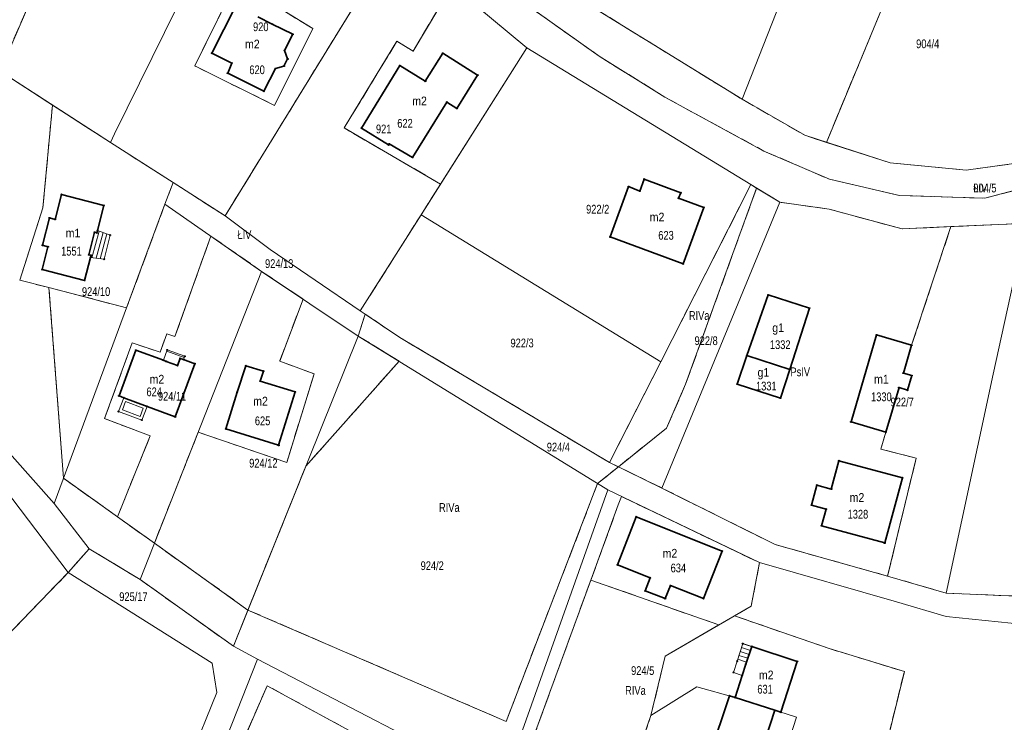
# Model space of a CAD drawing. Header units: metres. Extents: x 7496145 to 7500200, y 5498500 to 5502080.
# Tile 60 of 202: x 7497248 to 7497416, y 5500692 to 5500812. Entities that reach past the tile are written whole.
import ezdxf
from ezdxf.enums import TextEntityAlignment as Align

# ---------------------------------------------------------------- set-up
doc = ezdxf.new("R2010")
doc.units = ezdxf.units.M
doc.header["$MEASUREMENT"] = 0
for name, pattern in [('2.25_0.75', [3, 2.25, -0.75]), ('219-1000', [0]), ('egug-1000', [0])]:
    doc.linetypes.add(name, pattern=pattern)
doc.layers.get('0').update_dxf_attribs({"color": 2, "linetype": 'CONTINUOUS', "lineweight": 5})
for name, color, linetype in [('209-oznaczenie konturu klasyfikacyjnego', 7, 'CONTINUOUS'), ('211-numer działki ewidencyjnej', 7, 'CONTINUOUS'), ('217-kontur klasyfikacyjny', 7, 'CONTINUOUS'), ('218-kontur użytku gruntowego', 7, 'CONTINUOUS'), ('219-działka ewidencyjna', 7, 'CONTINUOUS'), ('312-budynek ewidencyjny', 7, 'CONTINUOUS'), ('312-oznaczenie budynku ewidencyjnego', 7, 'CONTINUOUS'), ('312-oznaczenie budynku ewidencyjnego-Atr117', 7, 'CONTINUOUS'), ('352-schody', 7, 'CONTINUOUS'), ('Punkt budynku', 7, 'CONTINUOUS'), ('taras', 7, 'CONTINUOUS')]:
    doc.layers.add(name, color=color, linetype=linetype)
doc.styles.get("Standard").update_dxf_attribs({"font": 'Working1250', "width": 0.75})

# ---------------------------------------------------------------- blocks, each defined once
blk = doc.blocks.new('PUNKTBUD')
at = {"color": 0}
blk.add_circle((0, 0), 0.09, dxfattribs=at)

msp = doc.modelspace()

# ---------------------------------------------------------------- linework, layer by layer
at = {"layer": '217-kontur klasyfikacyjny', "color": 3, "linetype": '2.25_0.75', "lineweight": 18, "flags": 128}
for points in [[(7497386.1, 5500791.29), (7497415.88, 5500863.5)], [(7497244.72, 5500803.48), (7497256.35, 5500830.33)], [(7497283.23, 5500778.7), (7497312.4, 5500826.18)], [(7497278.04, 5500804.37), (7497285.89, 5500820.3)], [(7497336.24, 5500820.52), (7497371.64, 5500798.67)], [(7497315.38, 5500806.92), (7497322.06, 5500818.13)], [(7497333.88, 5500815.5), (7497347.18, 5500806.05)], [(7497293.38, 5500813.74), (7497298.21, 5500810.75)], [(7497298.21, 5500810.75), (7497291.68, 5500797.61)], [(7497303.58, 5500793.75), (7497312.62, 5500808.58)], [(7497312.62, 5500808.58), (7497315.38, 5500806.92)], [(7497347.18, 5500806.05), (7497358.41, 5500799.05)], [(7497291.68, 5500797.61), (7497278.04, 5500804.37)], [(7497244.72, 5500803.48), (7497253.71, 5500797.67)], [(7497358.41, 5500799.05), (7497375.38, 5500789.81)], [(7497252.06, 5500780.09), (7497253.71, 5500797.67)], [(7497253.71, 5500797.67), (7497263.62, 5500791.26)], [(7497371.64, 5500798.67), (7497382.37, 5500792.5)], [(7497320.09, 5500784.15), (7497303.58, 5500793.75)], [(7497382.37, 5500792.5), (7497386.1, 5500791.29)], [(7497413.19, 5500781.73), (7497455.06, 5500792.78)], [(7497263.62, 5500791.26), (7497274.33, 5500784.44)], [(7497397, 5500787.77), (7497386.1, 5500791.29)], [(7497375.38, 5500789.81), (7497386.6, 5500784.98)], [(7497410, 5500786.53), (7497397, 5500787.77)], [(7497423.04, 5500788.35), (7497410, 5500786.53)], [(7497274.33, 5500784.44), (7497272.94, 5500780.69)], [(7497274.33, 5500784.44), (7497283.23, 5500778.7)], [(7497316.78, 5500778.91), (7497320.09, 5500784.15)], [(7497373.16, 5500784.06), (7497357.73, 5500753.71)], [(7497374.13, 5500783.47), (7497373.16, 5500784.06)], [(7497386.6, 5500784.98), (7497398.55, 5500782.21)], [(7497361.99, 5500749.89), (7497374.13, 5500783.47)], [(7497378.08, 5500781.06), (7497374.13, 5500783.47)], [(7497398.55, 5500782.21), (7497413.19, 5500781.73)], [(7497272.94, 5500780.69), (7497266.39, 5500762.99)], [(7497386.52, 5500779.86), (7497378.08, 5500781.06)], [(7497248.1, 5500767.73), (7497252.06, 5500780.09)], [(7497306.35, 5500762.47), (7497316.78, 5500778.91)], [(7497399.04, 5500776.47), (7497386.52, 5500779.86)], [(7497415.48, 5500777.25), (7497407.37, 5500776.87)], [(7497425.97, 5500777.7), (7497415.48, 5500777.25)], [(7497407.37, 5500776.87), (7497399.04, 5500776.47)], [(7497400.64, 5500756.56), (7497407.37, 5500776.87)], [(7497274.65, 5500758.05), (7497280.8, 5500775.24)], [(7497280.8, 5500775.24), (7497289.48, 5500769.22)], [(7497289.48, 5500769.22), (7497296.56, 5500764.47)], [(7497253.1, 5500766.43), (7497248.1, 5500767.73)], [(7497255.59, 5500733.82), (7497253.1, 5500766.43)], [(7497266.39, 5500762.99), (7497253.1, 5500766.43)], [(7497296.56, 5500764.47), (7497292.59, 5500753.87)], [(7497307.18, 5500761.91), (7497306.35, 5500762.47)], [(7497307.18, 5500761.91), (7497306, 5500758.14)], [(7497313.12, 5500757.9), (7497307.18, 5500761.91)], [(7497262.6, 5500744.01), (7497267.36, 5500756.98)], [(7497267.36, 5500756.98), (7497272.11, 5500755.39)], [(7497272.11, 5500755.39), (7497273.25, 5500758.5)], [(7497273.25, 5500758.5), (7497274.65, 5500758.05)], [(7497306, 5500758.14), (7497312.98, 5500753.84)], [(7497348.96, 5500736.51), (7497313.12, 5500757.9)], [(7497399.23, 5500751.81), (7497400.64, 5500756.56)], [(7497292.59, 5500753.87), (7497298.45, 5500751.66)], [(7497312.98, 5500753.84), (7497297.05, 5500735.9)], [(7497357.73, 5500753.71), (7497348.96, 5500736.51)], [(7497298.45, 5500751.66), (7497293.76, 5500736.49)], [(7497400.67, 5500751.38), (7497399.23, 5500751.81)], [(7497399.93, 5500748.89), (7497400.67, 5500751.38)], [(7497358.73, 5500742.38), (7497361.99, 5500749.89)], [(7497396.23, 5500741.69), (7497398.49, 5500749.32)], [(7497398.49, 5500749.32), (7497399.93, 5500748.89)], [(7497270.43, 5500741.09), (7497262.6, 5500744.01)], [(7497350.49, 5500735.76), (7497358.73, 5500742.38)], [(7497264.82, 5500727.22), (7497270.43, 5500741.09)], [(7497278.63, 5500741.71), (7497271.14, 5500722.7)], [(7497293.76, 5500736.49), (7497278.63, 5500741.71)], [(7497395.37, 5500738.81), (7497396.23, 5500741.69)], [(7497401.41, 5500737.23), (7497395.37, 5500738.81)], [(7497396.54, 5500717.07), (7497401.41, 5500737.23)], [(7497297.05, 5500735.9), (7497287.14, 5500711.26)], [(7497346.94, 5500732.9), (7497350.49, 5500735.76)], [(7497350.49, 5500735.76), (7497348.96, 5500736.51)], [(7497350.49, 5500735.76), (7497357.94, 5500732.14)], [(7497264.82, 5500727.22), (7497255.59, 5500733.82)], [(7497331.28, 5500692.2), (7497346.94, 5500732.9)], [(7497357.94, 5500732.14), (7497377.31, 5500722.47)], [(7497350.48, 5500729.26), (7497351.02, 5500730.7)], [(7497351.02, 5500730.7), (7497368.97, 5500722.09)], [(7497345.78, 5500716.38), (7497350.48, 5500729.26)], [(7497271.14, 5500722.7), (7497264.82, 5500727.22)], [(7497259.97, 5500721.75), (7497256.39, 5500717.67)], [(7497268.69, 5500716.49), (7497259.97, 5500721.75)], [(7497287.14, 5500711.26), (7497271.14, 5500722.7)], [(7497368.97, 5500722.09), (7497374.63, 5500719.38)], [(7497377.31, 5500722.47), (7497396.54, 5500717.07)], [(7497374.63, 5500719.38), (7497373.2, 5500711.91)], [(7497256.39, 5500717.67), (7497223.17, 5500683.29)], [(7497396.54, 5500717.07), (7497406.58, 5500714.15)], [(7497284.65, 5500705.07), (7497268.69, 5500716.49)], [(7497345.78, 5500716.38), (7497333.6, 5500683.02)], [(7497364.7, 5500709.76), (7497345.78, 5500716.38)], [(7497406.58, 5500714.15), (7497428.01, 5500713.26)], [(7497373.2, 5500711.91), (7497370.38, 5500710.27)], [(7497287.14, 5500711.26), (7497284.65, 5500705.07)], [(7497287.14, 5500711.26), (7497331.28, 5500692.2)], [(7497370.38, 5500710.27), (7497367.69, 5500708.71)], [(7497386.57, 5500704.67), (7497370.38, 5500710.27)], [(7497358.48, 5500703.36), (7497367.69, 5500708.71)], [(7497367.69, 5500708.71), (7497364.7, 5500709.76)], [(7497356.06, 5500693.22), (7497358.48, 5500703.36)], [(7497399.4, 5500700.73), (7497386.57, 5500704.67)], [(7497395.24, 5500683.84), (7497399.4, 5500700.73)], [(7497290.42, 5500698.31), (7497278.69, 5500671.24)], [(7497369.69, 5500655.1), (7497290.42, 5500698.31)], [(7497349.83, 5500675.14), (7497356.06, 5500693.22)]]:
    msp.add_lwpolyline(points, dxfattribs=at)
at = {"layer": '218-kontur użytku gruntowego', "color": 3, "linetype": 'egug-1000', "lineweight": 18, "flags": 128}
for points in [[(7497415.88, 5500863.5), (7497386.1, 5500791.29)], [(7497256.35, 5500830.33), (7497244.72, 5500803.48)], [(7497283.23, 5500778.7), (7497312.4, 5500826.18)], [(7497285.89, 5500820.3), (7497278.04, 5500804.37)], [(7497371.64, 5500798.67), (7497336.24, 5500820.52)], [(7497322.06, 5500818.13), (7497315.38, 5500806.92)], [(7497334.83, 5500807.49), (7497322.06, 5500818.13)], [(7497333.88, 5500815.5), (7497347.18, 5500806.05)], [(7497298.21, 5500810.75), (7497293.38, 5500813.74)], [(7497291.68, 5500797.61), (7497298.21, 5500810.75)], [(7497312.62, 5500808.58), (7497303.58, 5500793.75)], [(7497315.38, 5500806.92), (7497312.62, 5500808.58)], [(7497334.83, 5500807.49), (7497320.09, 5500784.15)], [(7497373.16, 5500784.06), (7497334.83, 5500807.49)], [(7497347.18, 5500806.05), (7497358.41, 5500799.05)], [(7497278.04, 5500804.37), (7497291.68, 5500797.61)], [(7497244.72, 5500803.48), (7497253.71, 5500797.67)], [(7497358.41, 5500799.05), (7497375.38, 5500789.81)], [(7497253.71, 5500797.67), (7497252.06, 5500780.09)], [(7497253.71, 5500797.67), (7497263.62, 5500791.26)], [(7497382.37, 5500792.5), (7497371.64, 5500798.67)], [(7497303.58, 5500793.75), (7497320.09, 5500784.15)], [(7497386.1, 5500791.29), (7497382.37, 5500792.5)], [(7497413.19, 5500781.73), (7497455.06, 5500792.78)], [(7497263.62, 5500791.26), (7497274.33, 5500784.44)], [(7497386.1, 5500791.29), (7497397, 5500787.77)], [(7497375.38, 5500789.81), (7497386.6, 5500784.98)], [(7497397, 5500787.77), (7497410, 5500786.53)], [(7497410, 5500786.53), (7497423.04, 5500788.35)], [(7497272.94, 5500780.69), (7497274.33, 5500784.44)], [(7497274.33, 5500784.44), (7497283.23, 5500778.7)], [(7497320.09, 5500784.15), (7497316.78, 5500778.91)], [(7497373.16, 5500784.06), (7497357.73, 5500753.71)], [(7497374.13, 5500783.47), (7497373.16, 5500784.06)], [(7497386.6, 5500784.98), (7497398.55, 5500782.21)], [(7497361.99, 5500749.89), (7497374.13, 5500783.47)], [(7497378.08, 5500781.06), (7497374.13, 5500783.47)], [(7497398.55, 5500782.21), (7497413.19, 5500781.73)], [(7497266.39, 5500762.99), (7497272.94, 5500780.69)], [(7497386.52, 5500779.86), (7497378.08, 5500781.06)], [(7497252.06, 5500780.09), (7497248.1, 5500767.73)], [(7497316.78, 5500778.91), (7497306.35, 5500762.47)], [(7497399.04, 5500776.47), (7497386.52, 5500779.86)], [(7497415.48, 5500777.25), (7497407.37, 5500776.87)], [(7497425.97, 5500777.7), (7497415.48, 5500777.25)], [(7497407.37, 5500776.87), (7497399.04, 5500776.47)], [(7497407.37, 5500776.87), (7497400.64, 5500756.56)], [(7497274.65, 5500758.05), (7497280.8, 5500775.24)], [(7497280.8, 5500775.24), (7497289.48, 5500769.22)], [(7497289.48, 5500769.22), (7497296.56, 5500764.47)], [(7497248.1, 5500767.73), (7497253.1, 5500766.43)], [(7497253.1, 5500766.43), (7497266.39, 5500762.99)], [(7497255.59, 5500733.82), (7497253.1, 5500766.43)], [(7497296.56, 5500764.47), (7497292.59, 5500753.87)], [(7497306.35, 5500762.47), (7497307.18, 5500761.91)], [(7497307.18, 5500761.91), (7497306, 5500758.14)], [(7497307.18, 5500761.91), (7497313.12, 5500757.9)], [(7497262.6, 5500744.01), (7497267.36, 5500756.98)], [(7497267.36, 5500756.98), (7497272.11, 5500755.39)], [(7497272.11, 5500755.39), (7497273.25, 5500758.5)], [(7497273.25, 5500758.5), (7497274.65, 5500758.05)], [(7497306, 5500758.14), (7497312.98, 5500753.84)], [(7497313.12, 5500757.9), (7497348.96, 5500736.51)], [(7497400.64, 5500756.56), (7497399.23, 5500751.81)], [(7497292.59, 5500753.87), (7497298.45, 5500751.66)], [(7497312.98, 5500753.84), (7497297.05, 5500735.9)], [(7497357.73, 5500753.71), (7497348.96, 5500736.51)], [(7497298.45, 5500751.66), (7497293.76, 5500736.49)], [(7497399.23, 5500751.81), (7497400.67, 5500751.38)], [(7497400.67, 5500751.38), (7497399.93, 5500748.89)], [(7497358.73, 5500742.38), (7497361.99, 5500749.89)], [(7497398.49, 5500749.32), (7497396.23, 5500741.69)], [(7497399.93, 5500748.89), (7497398.49, 5500749.32)], [(7497270.43, 5500741.09), (7497262.6, 5500744.01)], [(7497350.49, 5500735.76), (7497358.73, 5500742.38)], [(7497264.82, 5500727.22), (7497270.43, 5500741.09)], [(7497278.63, 5500741.71), (7497271.14, 5500722.7)], [(7497293.76, 5500736.49), (7497278.63, 5500741.71)], [(7497396.23, 5500741.69), (7497395.37, 5500738.81)], [(7497395.37, 5500738.81), (7497401.41, 5500737.23)], [(7497401.41, 5500737.23), (7497396.54, 5500717.07)], [(7497297.05, 5500735.9), (7497287.14, 5500711.26)], [(7497346.94, 5500732.9), (7497350.49, 5500735.76)], [(7497348.96, 5500736.51), (7497350.49, 5500735.76)], [(7497350.49, 5500735.76), (7497357.94, 5500732.14)], [(7497264.82, 5500727.22), (7497255.59, 5500733.82)], [(7497331.28, 5500692.2), (7497346.94, 5500732.9)], [(7497357.94, 5500732.14), (7497377.31, 5500722.47)], [(7497351.02, 5500730.7), (7497350.48, 5500729.26)], [(7497368.97, 5500722.09), (7497351.02, 5500730.7)], [(7497350.48, 5500729.26), (7497345.78, 5500716.38)], [(7497271.14, 5500722.7), (7497264.82, 5500727.22)], [(7497259.97, 5500721.75), (7497256.39, 5500717.67)], [(7497268.69, 5500716.49), (7497259.97, 5500721.75)], [(7497287.14, 5500711.26), (7497271.14, 5500722.7)], [(7497374.63, 5500719.38), (7497368.97, 5500722.09)], [(7497377.31, 5500722.47), (7497396.54, 5500717.07)], [(7497373.2, 5500711.91), (7497374.63, 5500719.38)], [(7497256.39, 5500717.67), (7497223.17, 5500683.29)], [(7497396.54, 5500717.07), (7497406.58, 5500714.15)], [(7497284.65, 5500705.07), (7497268.69, 5500716.49)], [(7497345.78, 5500716.38), (7497333.6, 5500683.02)], [(7497364.7, 5500709.76), (7497345.78, 5500716.38)], [(7497406.58, 5500714.15), (7497428.01, 5500713.26)], [(7497370.38, 5500710.27), (7497373.2, 5500711.91)], [(7497287.14, 5500711.26), (7497284.65, 5500705.07)], [(7497287.14, 5500711.26), (7497331.28, 5500692.2)], [(7497370.38, 5500710.27), (7497367.69, 5500708.71)], [(7497386.57, 5500704.67), (7497370.38, 5500710.27)], [(7497367.69, 5500708.71), (7497358.48, 5500703.36)], [(7497367.69, 5500708.71), (7497364.7, 5500709.76)], [(7497358.48, 5500703.36), (7497356.06, 5500693.22)], [(7497399.4, 5500700.73), (7497386.57, 5500704.67)], [(7497395.24, 5500683.84), (7497399.4, 5500700.73)], [(7497290.42, 5500698.31), (7497278.69, 5500671.24)], [(7497369.69, 5500655.1), (7497290.42, 5500698.31)], [(7497356.06, 5500693.22), (7497349.83, 5500675.14)]]:
    msp.add_lwpolyline(points, dxfattribs=at)
at = {"layer": '219-działka ewidencyjna', "color": 3, "linetype": '219-1000', "lineweight": 18, "flags": 128}
for points in [[(7497264.34, 5500792.76), (7497290.02, 5500844.94)], [(7497371.64, 5500798.67), (7497383.29, 5500828.26)], [(7497283.23, 5500778.7), (7497312.4, 5500826.18)], [(7497312.4, 5500826.18), (7497334.83, 5500807.49)], [(7497336.24, 5500820.52), (7497371.64, 5500798.67)], [(7497333.88, 5500815.5), (7497347.18, 5500806.05)], [(7497316.78, 5500778.91), (7497334.83, 5500807.49)], [(7497334.83, 5500807.49), (7497373.16, 5500784.06)], [(7497347.18, 5500806.05), (7497358.41, 5500799.05)], [(7497244.72, 5500803.48), (7497263.62, 5500791.26)], [(7497358.41, 5500799.05), (7497375.38, 5500789.81)], [(7497371.64, 5500798.67), (7497382.37, 5500792.5)], [(7497263.62, 5500791.26), (7497264.34, 5500792.76)], [(7497382.37, 5500792.5), (7497397, 5500787.77)], [(7497413.19, 5500781.73), (7497455.06, 5500792.78)], [(7497263.62, 5500791.26), (7497274.33, 5500784.44)], [(7497375.38, 5500789.81), (7497386.6, 5500784.98)], [(7497397, 5500787.77), (7497410, 5500786.53)], [(7497410, 5500786.53), (7497423.04, 5500788.35)], [(7497272.94, 5500780.69), (7497274.33, 5500784.44)], [(7497274.33, 5500784.44), (7497283.23, 5500778.7)], [(7497357.73, 5500753.71), (7497373.16, 5500784.06)], [(7497373.16, 5500784.06), (7497378.08, 5500781.06)], [(7497386.6, 5500784.98), (7497398.55, 5500782.21)], [(7497398.55, 5500782.21), (7497413.19, 5500781.73)], [(7497254, 5500729.51), (7497272.94, 5500780.69)], [(7497289.48, 5500769.22), (7497272.94, 5500780.69)], [(7497357.94, 5500732.14), (7497378.08, 5500781.06)], [(7497378.08, 5500781.06), (7497386.52, 5500779.86)], [(7497306.35, 5500762.47), (7497316.78, 5500778.91)], [(7497316.78, 5500778.91), (7497357.73, 5500753.71)], [(7497386.52, 5500779.86), (7497399.04, 5500776.47)], [(7497290.95, 5500772.94), (7497283.23, 5500778.7)], [(7497399.04, 5500776.47), (7497415.48, 5500777.25)], [(7497415.48, 5500777.25), (7497425.97, 5500777.7)], [(7497290.95, 5500772.94), (7497306.35, 5500762.47)], [(7497414.58, 5500751.6), (7497418.96, 5500771.63)], [(7497268.69, 5500716.49), (7497289.48, 5500769.22)], [(7497289.48, 5500769.22), (7497306, 5500758.14)], [(7497306.35, 5500762.47), (7497307.18, 5500761.91)], [(7497306, 5500758.14), (7497307.18, 5500761.91)], [(7497307.18, 5500761.91), (7497313.12, 5500757.9)], [(7497284.65, 5500705.07), (7497306, 5500758.14)], [(7497306, 5500758.14), (7497348.69, 5500731.82)], [(7497313.12, 5500757.9), (7497348.96, 5500736.51)], [(7497348.96, 5500736.51), (7497357.73, 5500753.71)], [(7497230.45, 5500751.85), (7497256.39, 5500717.67)], [(7497406.58, 5500714.15), (7497414.58, 5500751.6)], [(7497254, 5500729.51), (7497243.14, 5500741.65)], [(7497348.96, 5500736.51), (7497357.94, 5500732.14)], [(7497330.7, 5500681.06), (7497348.69, 5500731.82)], [(7497348.69, 5500731.82), (7497374.63, 5500719.38)], [(7497377.31, 5500722.47), (7497357.94, 5500732.14)], [(7497254, 5500729.51), (7497259.97, 5500721.75)], [(7497268.69, 5500716.49), (7497259.97, 5500721.75)], [(7497377.31, 5500722.47), (7497396.54, 5500717.07)], [(7497373.2, 5500711.91), (7497374.63, 5500719.38)], [(7497374.63, 5500719.38), (7497398.06, 5500712.66)], [(7497256.39, 5500717.67), (7497281.01, 5500702.15)], [(7497396.54, 5500717.07), (7497406.58, 5500714.15)], [(7497268.69, 5500716.49), (7497284.65, 5500705.07)], [(7497406.58, 5500714.15), (7497428.01, 5500713.26)], [(7497358.48, 5500703.36), (7497373.2, 5500711.91)], [(7497398.06, 5500712.66), (7497406.53, 5500710.18)], [(7497406.53, 5500710.18), (7497431.02, 5500707.66)], [(7497284.65, 5500705.07), (7497288.8, 5500702.88)], [(7497356.06, 5500693.22), (7497358.48, 5500703.36)], [(7497276.66, 5500672.25), (7497288.8, 5500702.88)], [(7497281.01, 5500702.15), (7497281.81, 5500697.15)], [(7497288.8, 5500702.88), (7497330.7, 5500681.06)], [(7497356.06, 5500693.22), (7497363.91, 5500698.12)], [(7497363.91, 5500698.12), (7497370.45, 5500696.28)], [(7497272.6, 5500674.35), (7497281.81, 5500697.15)], [(7497370.45, 5500696.28), (7497380.93, 5500692.93)], [(7497348.57, 5500671.48), (7497356.06, 5500693.22)], [(7497370.52, 5500660.56), (7497380.93, 5500692.93)]]:
    msp.add_lwpolyline(points, dxfattribs=at)
at = {"layer": '312-budynek ewidencyjny', "color": 7, "linetype": 'Continuous', "lineweight": 35, "flags": 128}
for points in [[(7497280.98, 5500806.55), (7497285.06, 5500814.68)], [(7497288.83, 5500812.78), (7497291.3, 5500811.54)], [(7497291.3, 5500811.54), (7497294.79, 5500809.78)], [(7497294.79, 5500809.78), (7497293.39, 5500807)], [(7497284.38, 5500804.84), (7497280.98, 5500806.55)], [(7497293.39, 5500807), (7497293.93, 5500805.56)], [(7497317.47, 5500801.76), (7497320.46, 5500806.53)], [(7497320.46, 5500806.53), (7497326.42, 5500802.8)], [(7497283.67, 5500803.11), (7497284.38, 5500804.84)], [(7497293.3, 5500804.35), (7497291.85, 5500803.91)], [(7497293.93, 5500805.56), (7497293.3, 5500804.35)], [(7497306.54, 5500793.7), (7497313.1, 5500804.43)], [(7497313.1, 5500804.43), (7497317.47, 5500801.76)], [(7497289.86, 5500800.04), (7497283.67, 5500803.11)], [(7497291.85, 5500803.91), (7497289.86, 5500800.04)], [(7497326.42, 5500802.8), (7497322.86, 5500797.11)], [(7497321.15, 5500798.18), (7497315.3, 5500788.71)], [(7497322.86, 5500797.11), (7497321.15, 5500798.18)], [(7497311.2, 5500790.85), (7497306.54, 5500793.7)], [(7497311.3, 5500791.02), (7497311.2, 5500790.85)], [(7497315.3, 5500788.71), (7497311.3, 5500791.02)], [(7497354.15, 5500782.95), (7497354.91, 5500785.01)], [(7497354.91, 5500785.01), (7497361.15, 5500782.67)], [(7497254.15, 5500778.11), (7497255.24, 5500782.37)], [(7497255.24, 5500782.37), (7497262.5, 5500780.5)], [(7497349.11, 5500775.1), (7497352.25, 5500783.73)], [(7497352.25, 5500783.73), (7497354.15, 5500782.95)], [(7497361.15, 5500782.67), (7497360.8, 5500781.72)], [(7497262.5, 5500780.5), (7497261.39, 5500776.2)], [(7497360.8, 5500781.72), (7497365.11, 5500780.14)], [(7497365.11, 5500780.14), (7497361.58, 5500770.5)], [(7497251.99, 5500773.67), (7497253.2, 5500778.35)], [(7497253.2, 5500778.35), (7497254.15, 5500778.11)], [(7497260.9, 5500775.91), (7497259.91, 5500772.06)], [(7497261.29, 5500775.81), (7497260.9, 5500775.91)], [(7497261.39, 5500776.2), (7497261.29, 5500775.81)], [(7497361.58, 5500770.5), (7497349.11, 5500775.1)], [(7497251.94, 5500769.53), (7497252.94, 5500773.43)], [(7497252.94, 5500773.43), (7497251.99, 5500773.67)], [(7497260.2, 5500771.57), (7497259.19, 5500767.66)], [(7497259.91, 5500772.06), (7497260.3, 5500771.96)], [(7497260.3, 5500771.96), (7497260.2, 5500771.57)], [(7497259.19, 5500767.66), (7497251.94, 5500769.53)], [(7497372.45, 5500754.83), (7497376.09, 5500765.19)], [(7497376.09, 5500765.19), (7497383.18, 5500762.9)], [(7497383.18, 5500762.9), (7497379.81, 5500752.45)], [(7497390.28, 5500743.45), (7497394.65, 5500758.34)], [(7497394.65, 5500758.34), (7497400.64, 5500756.56)], [(7497265.09, 5500747.9), (7497267.96, 5500755.72)], [(7497267.96, 5500755.72), (7497272.67, 5500754)], [(7497400.64, 5500756.56), (7497399.23, 5500751.81)], [(7497272.67, 5500754), (7497273.14, 5500753.82)], [(7497273.14, 5500753.82), (7497275.11, 5500753.1)], [(7497275.11, 5500753.1), (7497275.56, 5500754.33)], [(7497275.56, 5500754.33), (7497276.12, 5500754.12)], [(7497276.12, 5500754.12), (7497278.04, 5500753.42)], [(7497370.79, 5500749.93), (7497372.45, 5500754.83)], [(7497372.45, 5500754.83), (7497379.81, 5500752.45)], [(7497379.81, 5500752.45), (7497372.45, 5500754.83)], [(7497278.04, 5500753.42), (7497274.69, 5500744.3)], [(7497285.3, 5500748.55), (7497286.79, 5500753.06)], [(7497286.79, 5500753.06), (7497289.78, 5500752.14)], [(7497289.78, 5500752.14), (7497289.25, 5500750.44)], [(7497379.81, 5500752.45), (7497378.22, 5500747.53)], [(7497289.25, 5500750.44), (7497295.22, 5500748.59)], [(7497399.23, 5500751.81), (7497400.67, 5500751.38)], [(7497400.67, 5500751.38), (7497399.93, 5500748.89)], [(7497283.35, 5500742.25), (7497285.3, 5500748.55)], [(7497295.22, 5500748.59), (7497292.39, 5500739.45)], [(7497378.22, 5500747.53), (7497370.79, 5500749.93)], [(7497398.49, 5500749.32), (7497396.23, 5500741.69)], [(7497399.93, 5500748.89), (7497398.49, 5500749.32)], [(7497265.9, 5500747.59), (7497265.09, 5500747.9)], [(7497269.88, 5500746.1), (7497265.9, 5500747.59)], [(7497274.69, 5500744.3), (7497269.88, 5500746.1)], [(7497396.23, 5500741.69), (7497390.28, 5500743.45)], [(7497292.39, 5500739.45), (7497283.35, 5500742.25)], [(7497386.91, 5500731.97), (7497388.22, 5500736.8)], [(7497388.22, 5500736.8), (7497399.1, 5500733.89)], [(7497399.1, 5500733.89), (7497396.04, 5500722.74)], [(7497383.5, 5500729.23), (7497384.43, 5500732.64)], [(7497384.43, 5500732.64), (7497386.91, 5500731.97)], [(7497386.01, 5500728.54), (7497383.5, 5500729.23)], [(7497385.24, 5500725.68), (7497386.01, 5500728.54)], [(7497350.36, 5500718.98), (7497353.53, 5500727.23)], [(7497353.53, 5500727.23), (7497368.25, 5500721.35)], [(7497396.04, 5500722.74), (7497385.24, 5500725.68)], [(7497368.25, 5500721.35), (7497365.07, 5500713.22)], [(7497355.94, 5500716.79), (7497350.36, 5500718.98)], [(7497355.07, 5500714.55), (7497355.94, 5500716.79)], [(7497359.39, 5500715.44), (7497358.51, 5500713.21)], [(7497365.07, 5500713.22), (7497359.39, 5500715.44)], [(7497358.51, 5500713.21), (7497355.07, 5500714.55)], [(7497372.31, 5500702.01), (7497373.29, 5500705.02)], [(7497373.29, 5500705.02), (7497381.09, 5500702.48)], [(7497371.68, 5500700.08), (7497372.31, 5500702.01)], [(7497381.09, 5500702.48), (7497378.25, 5500693.78)], [(7497370.45, 5500696.28), (7497371.68, 5500700.08)], [(7497366.1, 5500686.39), (7497369.5, 5500696.59)], [(7497369.5, 5500696.59), (7497370.45, 5500696.28)], [(7497370.45, 5500696.28), (7497377.24, 5500694.11)], [(7497377.24, 5500694.11), (7497370.45, 5500696.28)], [(7497377.24, 5500694.11), (7497373.9, 5500683.8)], [(7497378.25, 5500693.78), (7497377.24, 5500694.11)]]:
    msp.add_lwpolyline(points, dxfattribs=at)
at = {"layer": '352-schody', "color": 7, "linetype": 'Continuous', "lineweight": 18, "flags": 128}
for points in [[(7497259.91, 5500772.06), (7497260.9, 5500775.91), (7497261.29, 5500775.81), (7497261.39, 5500776.2), (7497263.56, 5500775.43), (7497262.55, 5500771.29), (7497260.2, 5500771.57), (7497260.3, 5500771.96)], [(7497259.91, 5500772.06), (7497260.9, 5500775.91), (7497261.29, 5500775.81), (7497261.39, 5500776.2), (7497263.56, 5500775.43), (7497262.55, 5500771.29), (7497260.2, 5500771.57), (7497260.3, 5500771.96)], [(7497273.32, 5500755.78), (7497276.33, 5500754.68), (7497276.12, 5500754.12), (7497275.56, 5500754.33), (7497275.11, 5500753.1), (7497273.14, 5500753.82), (7497272.67, 5500754)], [(7497273.32, 5500755.78), (7497276.33, 5500754.68), (7497276.12, 5500754.12), (7497275.56, 5500754.33), (7497275.11, 5500753.1), (7497273.14, 5500753.82), (7497272.67, 5500754)], [(7497370.16, 5500700.58), (7497370.79, 5500702.5), (7497371.77, 5500705.51), (7497373.29, 5500705.02), (7497372.31, 5500702.01), (7497371.68, 5500700.08)], [(7497370.16, 5500700.58), (7497370.79, 5500702.5), (7497371.77, 5500705.51), (7497373.29, 5500705.02), (7497372.31, 5500702.01), (7497371.68, 5500700.08)]]:
    msp.add_lwpolyline(points, close=True, dxfattribs=at)
for points in [[(7497260.46, 5500771.54), (7497261.71, 5500776.09)], [(7497261.16, 5500771.46), (7497262.37, 5500775.85)], [(7497261.86, 5500771.37), (7497263.03, 5500775.62)], [(7497276.24, 5500754.45), (7497273.24, 5500755.57)], [(7497373.07, 5500704.33), (7497371.55, 5500704.83)], [(7497373.28, 5500705), (7497371.76, 5500705.5)], [(7497372.63, 5500703), (7497371.12, 5500703.5)], [(7497372.85, 5500703.67), (7497371.33, 5500704.16)], [(7497372.42, 5500702.34), (7497370.9, 5500702.83)]]:
    msp.add_lwpolyline(points, dxfattribs=at)
at = {"layer": 'taras', "color": 0, "lineweight": 18}
for p, q in [((7497265.02, 5500745.24), (7497265.9, 5500747.59)), ((7497265.66, 5500745.53), (7497266.19, 5500746.95)), ((7497265.9, 5500747.59), (7497269.88, 5500746.1)), ((7497266.19, 5500746.95), (7497269.24, 5500745.81)), ((7497269, 5500743.76), (7497265.02, 5500745.24)), ((7497268.71, 5500744.4), (7497265.66, 5500745.53)), ((7497269.24, 5500745.81), (7497268.71, 5500744.4)), ((7497269.88, 5500746.1), (7497269, 5500743.76))]:
    msp.add_line(p, q, dxfattribs=at)

# ---------------------------------------------------------------- block references
at = {"layer": 'Punkt budynku', "color": 5, "linetype": 'Continuous', "lineweight": 13}
for p in [(7497291.3, 5500811.54), (7497294.79, 5500809.78), (7497280.98, 5500806.55), (7497293.39, 5500807), (7497320.46, 5500806.53), (7497284.38, 5500804.84), (7497293.3, 5500804.35), (7497293.93, 5500805.56), (7497313.1, 5500804.43), (7497283.67, 5500803.11), (7497291.85, 5500803.91), (7497326.42, 5500802.8), (7497317.47, 5500801.76), (7497289.86, 5500800.04), (7497321.15, 5500798.18), (7497322.86, 5500797.11), (7497306.54, 5500793.7), (7497311.2, 5500790.85), (7497311.3, 5500791.02), (7497315.3, 5500788.71), (7497354.91, 5500785.01), (7497255.24, 5500782.37), (7497352.25, 5500783.73), (7497354.15, 5500782.95), (7497361.15, 5500782.67), (7497262.5, 5500780.5), (7497360.8, 5500781.72), (7497365.11, 5500780.14), (7497253.2, 5500778.35), (7497254.15, 5500778.11), (7497260.9, 5500775.91), (7497261.29, 5500775.81), (7497261.39, 5500776.2), (7497263.56, 5500775.43), (7497251.99, 5500773.67), (7497349.11, 5500775.1), (7497252.94, 5500773.43), (7497259.91, 5500772.06), (7497260.2, 5500771.57), (7497260.3, 5500771.96), (7497262.55, 5500771.29), (7497361.58, 5500770.5), (7497251.94, 5500769.53), (7497259.19, 5500767.66), (7497376.09, 5500765.19), (7497383.18, 5500762.9), (7497394.65, 5500758.34), (7497267.96, 5500755.72), (7497273.32, 5500755.78), (7497400.64, 5500756.56), (7497272.67, 5500754), (7497273.14, 5500753.82), (7497275.56, 5500754.33), (7497276.12, 5500754.12), (7497276.33, 5500754.68), (7497372.45, 5500754.83), (7497275.11, 5500753.1), (7497278.04, 5500753.42), (7497286.79, 5500753.06), (7497289.78, 5500752.14), (7497379.81, 5500752.45), (7497399.23, 5500751.81), (7497289.25, 5500750.44), (7497400.67, 5500751.38), (7497285.3, 5500748.55), (7497295.22, 5500748.59), (7497370.79, 5500749.93), (7497398.49, 5500749.32), (7497399.93, 5500748.89), (7497265.09, 5500747.9), (7497265.9, 5500747.59), (7497378.22, 5500747.53), (7497265.02, 5500745.24), (7497269.88, 5500746.1), (7497269, 5500743.76), (7497274.69, 5500744.3), (7497390.28, 5500743.45), (7497283.35, 5500742.25), (7497396.23, 5500741.69), (7497292.39, 5500739.45), (7497388.22, 5500736.8), (7497399.1, 5500733.89), (7497384.43, 5500732.64), (7497386.91, 5500731.97), (7497383.5, 5500729.23), (7497386.01, 5500728.54), (7497353.53, 5500727.23), (7497385.24, 5500725.68), (7497396.04, 5500722.74), (7497368.25, 5500721.35), (7497350.36, 5500718.98), (7497355.94, 5500716.79), (7497359.39, 5500715.44), (7497355.07, 5500714.55), (7497358.51, 5500713.21), (7497365.07, 5500713.22), (7497371.77, 5500705.51), (7497373.29, 5500705.02), (7497370.79, 5500702.5), (7497372.31, 5500702.01), (7497381.09, 5500702.48), (7497370.16, 5500700.58), (7497371.68, 5500700.08), (7497369.5, 5500696.59), (7497370.45, 5500696.28), (7497377.24, 5500694.11), (7497378.25, 5500693.78)]:
    msp.add_blockref('PUNKTBUD', p, dxfattribs=at)

# ---------------------------------------------------------------- texts
at = {"layer": '209-oznaczenie konturu klasyfikacyjnego', "color": 3, "linetype": 'Continuous', "lineweight": 18, "width": 0.79}
for s, p in [('ŁIV', (7497411.2, 5500782.73)), ('ŁIV', (7497285.35, 5500774.76)), ('RIVa', (7497362.55, 5500760.91)), ('PsIV', (7497379.93, 5500751.27)), ('RIVa', (7497319.82, 5500728.06)), ('RIVa', (7497351.65, 5500696.76))]:
    msp.add_text(s, height=1.5, dxfattribs=at).set_placement(p)
at = {"layer": '211-numer działki ewidencyjnej', "color": 3, "linetype": 'Continuous', "lineweight": 18, "width": 0.79}
for s, p in [('920', (7497288.01, 5500811.82)), ('921', (7497309.03, 5500794.33)), ('922/2', (7497344.97, 5500780.6)), ('924/13', (7497290.06, 5500771.29)), ('924/10', (7497258.74, 5500766.5)), ('922/3', (7497332.04, 5500757.71)), ('922/8', (7497363.52, 5500758.1)), ('924/11', (7497271.74, 5500748.59)), ('922/7', (7497397.05, 5500747.61)), ('924/4', (7497338.25, 5500739.9)), ('924/12', (7497287.35, 5500737.15)), ('924/2', (7497316.67, 5500719.6)), ('925/17', (7497265.13, 5500714.3)), ('924/5', (7497352.67, 5500701.65))]:
    msp.add_text(s, height=1.5, dxfattribs=at).set_placement(p, align=Align.TOP_LEFT)
for s, p in [('904/4', (7497401.42, 5500807.4)), ('904/5', (7497411.2, 5500782.73))]:
    msp.add_text(s, height=1.5, dxfattribs=at).set_placement(p)
at = {"layer": '312-oznaczenie budynku ewidencyjnego', "color": 7, "linetype": 'Continuous', "lineweight": 18, "width": 0.79}
for s, p in [('620', (7497287.38, 5500804.46)), ('622', (7497312.68, 5500795.3)), ('623', (7497357.32, 5500776.13)), ('1551', (7497255.19, 5500773.42)), ('1332', (7497376.41, 5500757.42)), ('1331', (7497374.03, 5500750.34)), ('624', (7497269.78, 5500749.35)), ('1330', (7497393.71, 5500748.5)), ('625', (7497288.32, 5500744.39)), ('1328', (7497389.7, 5500728.41)), ('634', (7497359.43, 5500719.21)), ('631', (7497374.26, 5500698.47))]:
    msp.add_text(s, height=1.5, dxfattribs=at).set_placement(p, align=Align.TOP_LEFT)
at = {"layer": '312-oznaczenie budynku ewidencyjnego-Atr117', "color": 7, "width": 0.9}
for s, p in [('m2', (7497287.89, 5500807.36)), ('m2', (7497316.48, 5500797.62)), ('m2', (7497357.11, 5500777.76)), ('m1', (7497257.22, 5500775.02)), ('g1', (7497377.82, 5500758.82)), ('g1', (7497375.3, 5500751.18)), ('m2', (7497271.57, 5500750.01)), ('m1', (7497395.48, 5500750.02)), ('m2', (7497289.29, 5500746.26)), ('m2', (7497391.3, 5500729.77)), ('m2', (7497359.31, 5500720.22)), ('m2', (7497375.77, 5500699.4))]:
    msp.add_text(s, height=1.5, dxfattribs=at).set_placement(p, align=Align.CENTER)

doc.saveas('drawing.dxf')
